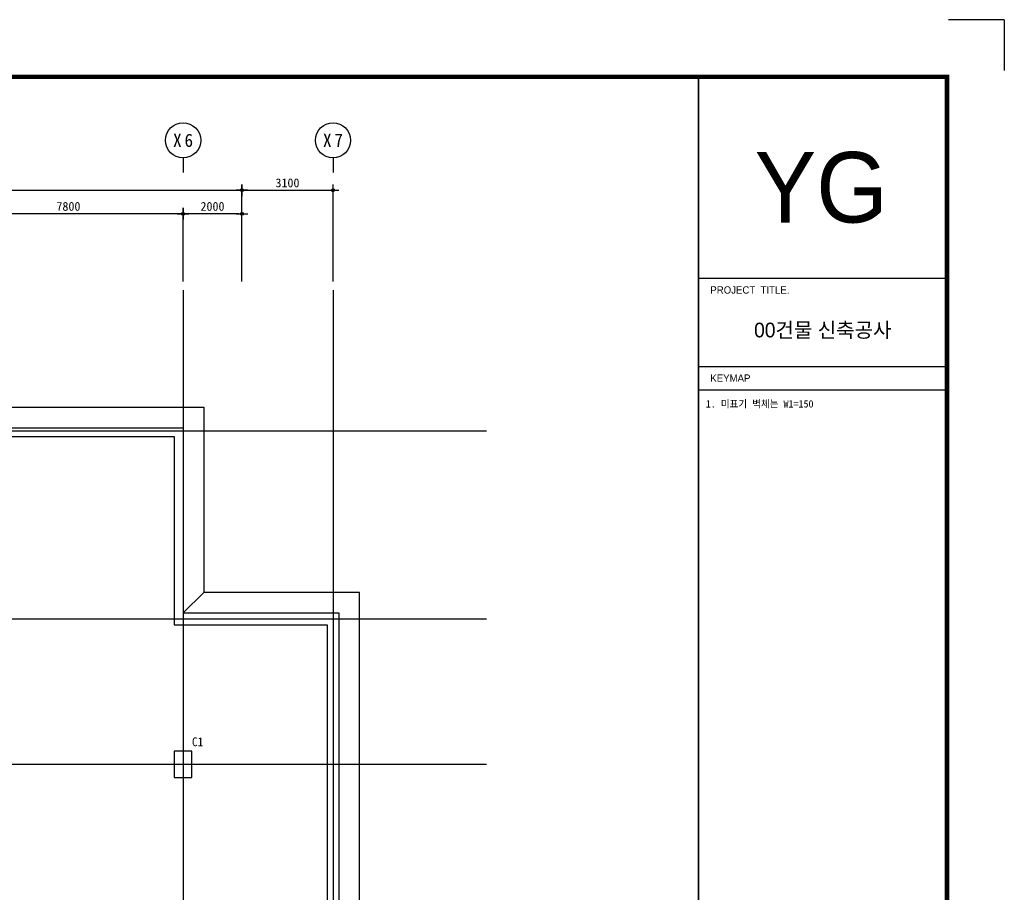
# Model space of a CAD drawing. Header units: inches. Extents: x 3753571 to 3837671, y -5560604 to -5501204.
# Tile 4 of 4: x 3804175 to 3837671, y -5530904 to -5501204. Entities that reach past the tile are written whole.
import ezdxf
from ezdxf.enums import TextEntityAlignment as Align

# ---------------------------------------------------------------- set-up
doc = ezdxf.new("R2010")
doc.units = ezdxf.units.IN
doc.header["$MEASUREMENT"] = 0
doc.linetypes.add('CEN', pattern=[66, 60, -2, 2, -2])
doc.layers.get('0').update_dxf_attribs({"linetype": 'CONTINUOUS'})
for name, color, linetype in [('3', 3, 'CONTINUOUS'), ('A_GE_FORM', 7, 'CONTINUOUS'), ('A_GE_TEXT', 3, 'CONTINUOUS'), ('CEN', 13, 'CEN'), ('DI', 1, 'CONTINUOUS'), ('DIM', 7, 'CONTINUOUS'), ('SY', 1, 'CONTINUOUS'), ('TE1-C', 1, 'CONTINUOUS'), ('TE2', 2, 'CONTINUOUS'), ('WA1', 2, 'CONTINUOUS')]:
    doc.layers.add(name, color=color, linetype=linetype)
doc.styles.add('GHS', font='txt')
doc.styles.add('HY울릉도 L', font='txt')
doc.styles.add('SDP-S', font='txt')
doc.styles.add('굴림', font='txt')
doc.styles.add('돋움', font='txt')
doc.styles.add('돋움체', font='txt')
doc.styles.add('울릉도L', font='HYWULM.TTF')
doc.dimstyles.new('SMDI-3', dxfattribs={"dimtxt": 3, "dimasz": 1, "dimexe": 2, "dimexo": 3, "dimgap": 1, "dimtad": 1, "dimdsep": 46, "dimtxsty": 'HY울릉도 L', "dimblk": 'Z_DOT', "dimcen": 2.5, "dimdle": 1.5, "dimclrd": 1, "dimclre": 1, "dimclrt": 2, "dimadec": 0, "dimazin": 0, "dimtfac": 1, "dimtix": 1, "dimtmove": 2, "dimatfit": 3, "dimldrblk": 'Z_DOT', "dimfxl": 2, "dimtvp": 1, "dimtolj": 1, "dimtzin": 0, "dimarcsym": 0})

# ---------------------------------------------------------------- blocks, each defined once
blk = doc.blocks.new('sheet _서영')
at = {"layer": 'A_GE_FORM'}
for q in [(-361867.99, -1058464.44), (-361848.99, -1058481.68)]:
    blk.add_line((-361848.99, -1058464.44), q, dxfattribs=at)
at = {"layer": 'A_GE_FORM', "color": 161}
for p, q in [((-361952.99, -1058552.43), (-361868.99, -1058552.43)), ((-361952.99, -1058582.43), (-361868.99, -1058582.43)), ((-361952.99, -1058590.43), (-361868.99, -1058590.43))]:
    blk.add_line(p, q, dxfattribs=at)
at = {"layer": 'A_GE_FORM', "const_width": 1.5}
blk.add_lwpolyline([(-361868.49, -1059038.93), (-362670.49, -1059038.93), (-362670.49, -1058483.93), (-361868.49, -1058483.93)], close=True, dxfattribs=at)
at = {"layer": 'A_GE_FORM', "const_width": 0.6}
blk.add_lwpolyline([(-361952.99, -1059038.93), (-361952.99, -1058483.93)], dxfattribs=at)
at = {"layer": 'A_GE_TEXT', "style": '울릉도L'}
blk.add_text('YG', height=24, dxfattribs=at).set_placement((-361933.93, -1058533.47))
at = {"layer": 'A_GE_TEXT', "style": '돋움'}
for s, p in [('PROJECT  TITLE.', (-361948.99, -1058556.43)), ('KEYMAP', (-361948.99, -1058586.43))]:
    blk.add_text(s, height=2.5, dxfattribs=at).set_placement(p, align=Align.MIDDLE_LEFT)
at = {"layer": 'A_GE_TEXT', "style": '굴림'}
blk.add_text('00건물 신축공사', height=5, dxfattribs=at).set_placement((-361910.74, -1058570.06), align=Align.MIDDLE_CENTER)
blk = doc.blocks.new('Z_DOT')
at = {"layer": 'DIM', "color": 1, "ltscale": 3}
for p, q in [((-2, 0), (2, 0)), ((0, -2), (0, 2))]:
    blk.add_line(p, q, dxfattribs=at)
for radius in [0.5, 0.25]:
    blk.add_circle((0, 0), radius, dxfattribs=at)
blk = doc.blocks.new('*D18')
at = {"layer": 'DIM', "color": 1, "lineweight": -2, "ltscale": 3, "transparency": 16777216}
for p, q in [((3776534, -5510110), (3776534, -5506810)), ((3776634, -5507010), (3811634, -5507010)), ((3811734, -5510110), (3811734, -5506810))]:
    blk.add_line(p, q, dxfattribs=at)
at = {"layer": 'DIM', "color": 1, "lineweight": -2, "ltscale": 3, "transparency": 16777216, "xscale": 100, "yscale": 100, "zscale": 100, "rotation": 180}
blk.add_blockref('Z_DOT', (3776534, -5507010), dxfattribs=at)
at = {"layer": 'DIM', "color": 1, "lineweight": -2, "ltscale": 3, "transparency": 16777216, "xscale": 100, "yscale": 100, "zscale": 100}
blk.add_blockref('Z_DOT', (3811734, -5507010), dxfattribs=at)
at = {"layer": 'DIM', "color": 2, "ltscale": 3, "transparency": 16777216, "insert": (3794134, -5506760), "char_height": 300, "attachment_point": 5, "style": 'SDP-S'}
blk.add_mtext('\\A1;35200', dxfattribs=at)
blk = doc.blocks.new('*D19')
at = {"layer": 'DIM', "color": 1, "lineweight": -2, "ltscale": 3, "transparency": 16777216}
for p, q in [((3809734, -5510110), (3809734, -5507610)), ((3811734, -5510110), (3811734, -5507610)), ((3811634, -5507810), (3809834, -5507810))]:
    blk.add_line(p, q, dxfattribs=at)
at = {"layer": 'DIM', "color": 1, "lineweight": -2, "ltscale": 3, "transparency": 16777216, "xscale": 100, "yscale": 100, "zscale": 100, "rotation": 180}
blk.add_blockref('Z_DOT', (3809734, -5507810), dxfattribs=at)
at = {"layer": 'DIM', "color": 1, "lineweight": -2, "ltscale": 3, "transparency": 16777216, "xscale": 100, "yscale": 100, "zscale": 100}
blk.add_blockref('Z_DOT', (3811734, -5507810), dxfattribs=at)
at = {"layer": 'DIM', "color": 2, "ltscale": 3, "transparency": 16777216, "insert": (3810734, -5507560), "char_height": 300, "attachment_point": 5, "style": 'SDP-S'}
blk.add_mtext('\\A1;2000', dxfattribs=at)
blk = doc.blocks.new('CCS111')
blk.add_line((0, 8), (0, 3))
blk.add_circle((0, 14), 6)
at = {"color": 3, "style": 'GHS'}
for tag, p in [('X', (-2.45, 14.02)), ('1', (1.44, 14.02))]:
    blk.add_attdef(tag, text='', height=4.5, dxfattribs=at).set_placement(p, align=Align.MIDDLE_CENTER)
blk = doc.blocks.new('*D20')
at = {"layer": 'DIM', "color": 1, "lineweight": -2, "ltscale": 3, "transparency": 16777216}
for p, q in [((3801934, -5510110), (3801934, -5507610)), ((3809734, -5510110), (3809734, -5507610)), ((3809634, -5507810), (3802034, -5507810))]:
    blk.add_line(p, q, dxfattribs=at)
at = {"layer": 'DIM', "color": 1, "lineweight": -2, "ltscale": 3, "transparency": 16777216, "xscale": 100, "yscale": 100, "zscale": 100, "rotation": 180}
blk.add_blockref('Z_DOT', (3801934, -5507810), dxfattribs=at)
at = {"layer": 'DIM', "color": 1, "lineweight": -2, "ltscale": 3, "transparency": 16777216, "xscale": 100, "yscale": 100, "zscale": 100}
blk.add_blockref('Z_DOT', (3809734, -5507810), dxfattribs=at)
at = {"layer": 'DIM', "color": 2, "ltscale": 3, "transparency": 16777216, "insert": (3805834, -5507560), "char_height": 300, "attachment_point": 5, "style": 'SDP-S'}
blk.add_mtext('\\A1;7800', dxfattribs=at)
blk = doc.blocks.new('*D17')
at = {"layer": 'DIM', "color": 1, "lineweight": -2, "ltscale": 3, "transparency": 16777216}
for p, q in [((3811734, -5510110), (3811734, -5506810)), ((3811834, -5507010), (3814734, -5507010)), ((3814834, -5510110), (3814834, -5506810))]:
    blk.add_line(p, q, dxfattribs=at)
at = {"layer": 'DIM', "color": 1, "lineweight": -2, "ltscale": 3, "transparency": 16777216, "xscale": 100, "yscale": 100, "zscale": 100, "rotation": 180}
blk.add_blockref('Z_DOT', (3811734, -5507010), dxfattribs=at)
at = {"layer": 'DIM', "color": 1, "lineweight": -2, "ltscale": 3, "transparency": 16777216, "xscale": 100, "yscale": 100, "zscale": 100}
blk.add_blockref('Z_DOT', (3814834, -5507010), dxfattribs=at)
at = {"layer": 'DIM', "color": 2, "ltscale": 3, "transparency": 16777216, "insert": (3813284, -5506760), "char_height": 300, "attachment_point": 5, "style": 'SDP-S'}
blk.add_mtext('\\A1;3100', dxfattribs=at)

msp = doc.modelspace()

# ---------------------------------------------------------------- linework, layer by layer
at = {"layer": 'CEN'}
for p, q in [((3809734.29, -5510409.833), (3809734.29, -5554758.274)), ((3814834.29, -5510409.833), (3814834.29, -5554758.274)), ((3769198.874, -5515195.309), (3820057.54, -5515195.309)), ((3769198.874, -5521595.309), (3820057.54, -5521595.309)), ((3769198.874, -5526545.309), (3820057.54, -5526545.309))]:
    msp.add_line(p, q, dxfattribs=at)
at = {"layer": 'SY', "ltscale": 1000}
for points in [[(3778334.29, -5515095.309), (3779034.29, -5514395.309), (3810434.29, -5514395.309), (3810434.29, -5520695.309)], [(3778334.29, -5521395.309), (3777634.29, -5520695.309), (3772534.29, -5520695.309), (3772534.29, -5551595.309), (3815734.29, -5551595.309), (3815734.29, -5520695.309), (3810434.29, -5520695.309), (3809734.29, -5521395.309)]]:
    msp.add_lwpolyline(points, dxfattribs=at)
at = {"layer": 'WA1'}
for points in [[(3778334.29, -5515095.309), (3809734.29, -5515095.309), (3809734.29, -5521395.309)], [(3778334.29, -5515395.309), (3809434.29, -5515395.309), (3809434.29, -5521795.309)], [(3809734.29, -5521395.309), (3815034.29, -5521395.309), (3815034.29, -5550895.309), (3773234.29, -5550895.309), (3773234.29, -5521395.309), (3802234.29, -5521395.309)], [(3809434.29, -5521795.309), (3814634.29, -5521795.309), (3814634.29, -5550495.309), (3773634.29, -5550495.309), (3773634.29, -5521795.309), (3802234.29, -5521795.309)]]:
    msp.add_lwpolyline(points, dxfattribs=at)
msp.add_lwpolyline([(3809434.29, -5526995.309), (3810034.29, -5526995.309), (3810034.29, -5526095.309), (3809434.29, -5526095.309)], close=True, dxfattribs=at)

# ---------------------------------------------------------------- block references
at = {"layer": '3', "xscale": 100, "yscale": 100, "zscale": 100}
msp.add_blockref('sheet _서영', (40022570.4, 100345239.336), dxfattribs=at)
at = {"layer": 'DI'}
ref = msp.add_blockref('CCS111', (3809734.29, -5506709.833), dxfattribs=dict(at, xscale=100, yscale=100, zscale=100))
ref.add_attrib('1', '6', dxfattribs={"layer": '0', "color": 3, "height": 450, "style": '돋움체'}).set_placement((3809928.039, -5505309.039), align=Align.MIDDLE_CENTER)
ref.add_attrib('X', 'X', dxfattribs={"layer": '0', "color": 3, "height": 450, "style": '돋움체'}).set_placement((3809539.085, -5505308.042), align=Align.MIDDLE_CENTER)
ref = msp.add_blockref('CCS111', (3814834.29, -5506709.833), dxfattribs=dict(at, xscale=100, yscale=100, zscale=100))
ref.add_attrib('1', '7', dxfattribs={"layer": '0', "color": 3, "height": 450, "style": '돋움체'}).set_placement((3815028.039, -5505309.039), align=Align.MIDDLE_CENTER)
ref.add_attrib('X', 'X', dxfattribs={"layer": '0', "color": 3, "height": 450, "style": '돋움체'}).set_placement((3814639.085, -5505308.042), align=Align.MIDDLE_CENTER)

# ---------------------------------------------------------------- texts
at = {"layer": 'TE1-C', "style": '돋움체'}
msp.add_text('C1', height=300, dxfattribs=at).set_placement((3810035.237, -5525930.431))
at = {"layer": 'TE2', "style": 'HY울릉도 L'}
msp.add_text('1. 미표기 벽체는 W1=150', height=250, dxfattribs=at).set_placement((3827515.66, -5514404.177))

# ---------------------------------------------------------------- dimensions: what is measured, and where the dimension line sits
at = {"layer": 'DIM', "ltscale": 3}
for base, p1, p2, picture, middle in [((3811734.29, -5507009.833), (3776534.29, -5510409.833), (3811734.29, -5510409.833), '*D18', (3794134.29, -5506759.63)), ((3801934.29, -5507809.833), (3809734.29, -5510409.833), (3801934.29, -5510409.833), '*D20', (3805834.29, -5507559.63)), ((3809734.29, -5507809.833), (3811734.29, -5510409.833), (3809734.29, -5510409.833), '*D19', (3810734.29, -5507559.63))]:
    dim = msp.add_linear_dim(base=base, p1=p1, p2=p2, dimstyle='SMDI-3', override={"dimscale": 100, "dimtxsty": 'SDP-S'}, dxfattribs=at)
    dim.commit()
    dim.dimension.update_dxf_attribs({"geometry": picture, "text_midpoint": middle})
dim = msp.add_linear_dim(base=(3814834.29, -5507009.833), p1=(3811734.29, -5510409.833), p2=(3814834.29, -5510409.833), angle=180, dimstyle='SMDI-3', override={"dimscale": 100, "dimtxsty": 'SDP-S'}, dxfattribs=at)
dim.commit()
dim.dimension.update_dxf_attribs({"geometry": '*D17', "text_midpoint": (3813284.29, -5506759.63)})

doc.saveas('drawing.dxf')
